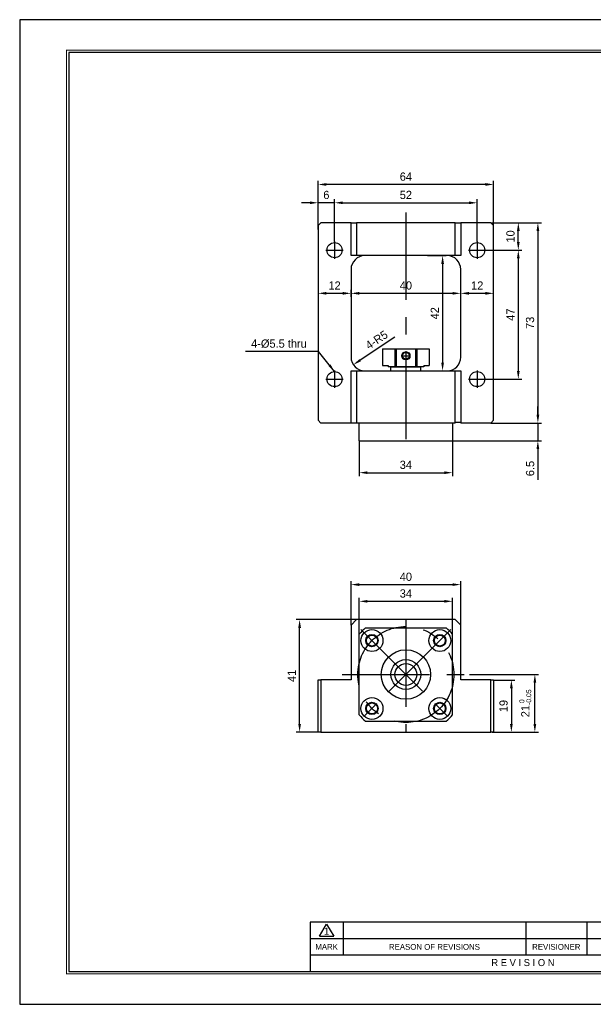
# Model space of a CAD drawing. Header units: millimetres. Extents: x 0 to 508, y 0 to 359.
# Tile 1 of 3: x 0 to 209, y 0 to 359. Entities that reach past the tile are written whole.
import ezdxf
from ezdxf.enums import TextEntityAlignment as Align

# ---------------------------------------------------------------- set-up
doc = ezdxf.new("R2010")
doc.units = ezdxf.units.MM
doc.linetypes.add('CENTER', pattern=[50.8, 31.75, -6.35, 6.35, -6.35])
doc.layers.get('DEFPOINTS').update_dxf_attribs({"linetype": 'CONTINUOUS'})
for name, color, linetype in [('center', 1, 'CENTER'), ('L1', 7, 'CONTINUOUS'), ('OUTLINE', 7, 'CONTINUOUS')]:
    doc.layers.add(name, color=color, linetype=linetype)
doc.dimstyles.get("Standard").update_dxf_attribs({"dimtxt": 3, "dimasz": 3, "dimexe": 1.3, "dimexo": 0, "dimgap": 1.3, "dimtad": 1, "dimdec": 3, "dimzin": 11, "dimdsep": 46, "dimtxsty": 'Standard', "dimcen": 0, "dimclrd": 5, "dimclre": 5, "dimclrt": 3, "dimadec": 0, "dimazin": 0, "dimtfac": 0.6, "dimtdec": 3, "dimtmove": 0, "dimatfit": 3, "dimfxl": 1.25, "dimtolj": 1, "dimtzin": 11, "dimarcsym": 0})

# ---------------------------------------------------------------- blocks, each defined once
blk = doc.blocks.new('표제란')
at = {"layer": 'L1', "color": 0}
for p, q in [((297, 210), (0, 210)), ((0, 210), (0, 0)), ((0, 0), (297, 0))]:
    blk.add_line(p, q, dxfattribs=at)
at = {"layer": 'L1'}
for p, q in [((160, 17.5), (62, 17.5)), ((62, 17.5), (62, 7)), ((64, 14.51), (65.5, 17.1)), ((65.5, 17.1), (67, 14.51)), ((69, 17.5), (69, 10.5)), ((108, 17.5), (108, 10.5)), ((121, 17.5), (121, 10.5)), ((147, 14), (62, 14)), ((64, 14.51), (67, 14.51)), ((147, 10.5), (62, 10.5))]:
    blk.add_line(p, q, dxfattribs=at)
at = {"layer": 'L1', "const_width": 0.25}
blk.add_lwpolyline([(290.5, 6.5), (290.5, 203.5), (10, 203.5), (10, 6.5)], close=True, dxfattribs=at)
at = {"layer": 'L1'}
blk.add_lwpolyline([(290, 7), (290, 203), (10.5, 203), (10.5, 7)], close=True, dxfattribs=at)
for s, height, p in [('1', 1.5, (65.5, 15.61)), ('MARK', 1.25, (65.5, 12.25)), ('REASON OF REVISIONS', 1.25, (88.5, 12.25)), ('REVISIONER', 1.25, (114.5, 12.25)), ('R E V I S I O N', 1.5, (107.38, 8.9))]:
    blk.add_text(s, height=height, dxfattribs=at).set_placement(p, align=Align.MIDDLE_CENTER)
for tag, p in [('필렛', (179.25, 10.9)), ('모따기', (179.25, 8.3))]:
    blk.add_attdef(tag, text='', height=1.15, dxfattribs=at).set_placement(p, align=Align.MIDDLE_LEFT)
at = {"layer": 'OUTLINE', "ltscale": 0.5}
for tag, p, height in [('TITLE', (237.17, 24.41), 2.5), ('도번', (251.18, 15.64), 2.5), ('SCALE', (253.78, 9.55), 1.2), ('DATE', (277.02, 9.51), 1.2)]:
    blk.add_attdef(tag, p, '', height=height, dxfattribs=at)
blk = doc.blocks.new('*D21')
at = {"layer": 'DEFPOINTS', "color": 0, "ltscale": 0.5}
for p in [(123.82, 205.37), (157.82, 205.37), (157.82, 193.77)]:
    blk.add_point(p, dxfattribs=at)
at = {"layer": 'OUTLINE', "color": 5, "lineweight": -2, "ltscale": 0.5}
for p, q in [((123.82, 205.37), (123.82, 192.47)), ((157.82, 205.37), (157.82, 192.47)), ((126.82, 193.77), (154.82, 193.77))]:
    blk.add_line(p, q, dxfattribs=at)
at = {"layer": 'OUTLINE', "color": 5, "ltscale": 0.5}
for points in [[(126.82, 194.27), (126.82, 193.27), (123.82, 193.77)], [(154.82, 194.27), (154.82, 193.27), (157.82, 193.77)]]:
    blk.add_solid(points, dxfattribs=at)
at = {"layer": 'OUTLINE', "color": 3, "ltscale": 0.5, "insert": (140.82, 196.61), "char_height": 3, "attachment_point": 5}
blk.add_mtext('\\A1;34', dxfattribs=at)
blk = doc.blocks.new('*D22')
at = {"layer": 'DEFPOINTS', "color": 0, "ltscale": 0.5}
for p in [(171.82, 211.87), (157.82, 205.37), (188.95, 205.37)]:
    blk.add_point(p, dxfattribs=at)
at = {"layer": 'OUTLINE', "color": 5, "lineweight": -2, "ltscale": 0.5}
for p, q in [((188.95, 214.87), (188.95, 217.87)), ((171.82, 211.87), (190.25, 211.87)), ((188.95, 211.87), (188.95, 205.37)), ((157.82, 205.37), (190.25, 205.37)), ((188.95, 202.37), (188.95, 191.2))]:
    blk.add_line(p, q, dxfattribs=at)
at = {"layer": 'OUTLINE', "color": 5, "ltscale": 0.5}
for points in [[(188.45, 214.87), (189.45, 214.87), (188.95, 211.87)], [(188.45, 202.37), (189.45, 202.37), (188.95, 205.37)]]:
    blk.add_solid(points, dxfattribs=at)
at = {"layer": 'OUTLINE', "color": 3, "ltscale": 0.5, "insert": (186.12, 195.28), "char_height": 3, "attachment_point": 5, "rotation": 90}
blk.add_mtext('\\A1;6.5', dxfattribs=at)
blk = doc.blocks.new('*D23')
at = {"layer": 'DEFPOINTS', "color": 0, "ltscale": 0.5}
for p in [(168.32, 274.87), (169.98, 227.87), (181.82, 227.87)]:
    blk.add_point(p, dxfattribs=at)
at = {"layer": 'OUTLINE', "color": 5, "lineweight": -2, "ltscale": 0.5}
for p, q in [((168.32, 274.87), (183.12, 274.87)), ((181.82, 271.87), (181.82, 230.87)), ((169.98, 227.87), (183.12, 227.87))]:
    blk.add_line(p, q, dxfattribs=at)
at = {"layer": 'OUTLINE', "color": 5, "ltscale": 0.5}
for points in [[(181.32, 271.87), (182.32, 271.87), (181.82, 274.87)], [(181.32, 230.87), (182.32, 230.87), (181.82, 227.87)]]:
    blk.add_solid(points, dxfattribs=at)
at = {"layer": 'OUTLINE', "color": 3, "ltscale": 0.5, "insert": (178.98, 251.37), "char_height": 3, "attachment_point": 5, "rotation": 90}
blk.add_mtext('\\A1;47', dxfattribs=at)
blk = doc.blocks.new('*D24')
at = {"layer": 'DEFPOINTS', "color": 0, "ltscale": 0.5}
for p in [(171.82, 284.87), (181.82, 284.87), (170.95, 274.87)]:
    blk.add_point(p, dxfattribs=at)
at = {"layer": 'OUTLINE', "color": 5, "lineweight": -2, "ltscale": 0.5}
for p, q in [((171.82, 284.87), (183.12, 284.87)), ((181.82, 277.87), (181.82, 281.87)), ((170.95, 274.87), (183.12, 274.87))]:
    blk.add_line(p, q, dxfattribs=at)
at = {"layer": 'OUTLINE', "color": 5, "ltscale": 0.5}
for points in [[(181.32, 281.87), (182.32, 281.87), (181.82, 284.87)], [(181.32, 277.87), (182.32, 277.87), (181.82, 274.87)]]:
    blk.add_solid(points, dxfattribs=at)
at = {"layer": 'OUTLINE', "color": 3, "ltscale": 0.5, "insert": (178.98, 279.87), "char_height": 3, "attachment_point": 5, "rotation": 90}
blk.add_mtext('\\A1;10', dxfattribs=at)
blk = doc.blocks.new('*D25')
at = {"layer": 'DEFPOINTS', "color": 0, "ltscale": 0.5}
for p in [(171.82, 284.87), (171.82, 211.87), (188.95, 211.87)]:
    blk.add_point(p, dxfattribs=at)
at = {"layer": 'OUTLINE', "color": 5, "lineweight": -2, "ltscale": 0.5}
for p, q in [((171.82, 284.87), (190.25, 284.87)), ((188.95, 281.87), (188.95, 214.87)), ((171.82, 211.87), (190.25, 211.87))]:
    blk.add_line(p, q, dxfattribs=at)
at = {"layer": 'OUTLINE', "color": 5, "ltscale": 0.5}
for points in [[(188.45, 281.87), (189.45, 281.87), (188.95, 284.87)], [(188.45, 214.87), (189.45, 214.87), (188.95, 211.87)]]:
    blk.add_solid(points, dxfattribs=at)
at = {"layer": 'OUTLINE', "color": 3, "ltscale": 0.5, "insert": (186.11, 248.37), "char_height": 3, "attachment_point": 5, "rotation": 90}
blk.add_mtext('\\A1;73', dxfattribs=at)
blk = doc.blocks.new('*D26')
at = {"layer": 'DEFPOINTS', "color": 0, "ltscale": 0.5}
for p in [(108.82, 292.14), (108.82, 282.46), (114.82, 278.03)]:
    blk.add_point(p, dxfattribs=at)
at = {"layer": 'OUTLINE', "color": 5, "lineweight": -2, "ltscale": 0.5}
for p, q in [((105.82, 292.14), (102.82, 292.14)), ((108.82, 282.46), (108.82, 293.44)), ((114.82, 292.14), (108.82, 292.14)), ((114.82, 278.03), (114.82, 293.44)), ((117.82, 292.14), (120.82, 292.14))]:
    blk.add_line(p, q, dxfattribs=at)
at = {"layer": 'OUTLINE', "color": 5, "ltscale": 0.5}
for points in [[(105.82, 292.64), (105.82, 291.64), (108.82, 292.14)], [(117.82, 292.64), (117.82, 291.64), (114.82, 292.14)]]:
    blk.add_solid(points, dxfattribs=at)
at = {"layer": 'OUTLINE', "color": 3, "ltscale": 0.5, "insert": (111.82, 294.98), "char_height": 3, "attachment_point": 5}
blk.add_mtext('\\A1;6', dxfattribs=at)
blk = doc.blocks.new('*D27')
at = {"layer": 'DEFPOINTS', "color": 0, "ltscale": 0.5}
for p in [(166.82, 292.14), (114.82, 278.03), (166.82, 278.03)]:
    blk.add_point(p, dxfattribs=at)
at = {"layer": 'OUTLINE', "color": 5, "lineweight": -2, "ltscale": 0.5}
for p, q in [((114.82, 278.03), (114.82, 293.44)), ((117.82, 292.14), (163.82, 292.14)), ((166.82, 278.03), (166.82, 293.44))]:
    blk.add_line(p, q, dxfattribs=at)
at = {"layer": 'OUTLINE', "color": 5, "ltscale": 0.5}
for points in [[(117.82, 292.64), (117.82, 291.64), (114.82, 292.14)], [(163.82, 292.64), (163.82, 291.64), (166.82, 292.14)]]:
    blk.add_solid(points, dxfattribs=at)
at = {"layer": 'OUTLINE', "color": 3, "ltscale": 0.5, "insert": (140.82, 294.98), "char_height": 3, "attachment_point": 5}
blk.add_mtext('\\A1;52', dxfattribs=at)
blk = doc.blocks.new('*D28')
at = {"layer": 'DEFPOINTS', "color": 0, "ltscale": 0.5}
for p in [(108.82, 298.82), (172.82, 283.87), (108.82, 282.46)]:
    blk.add_point(p, dxfattribs=at)
at = {"layer": 'OUTLINE', "color": 5, "lineweight": -2, "ltscale": 0.5}
for p, q in [((108.82, 282.46), (108.82, 300.12)), ((169.82, 298.82), (111.82, 298.82)), ((172.82, 283.87), (172.82, 300.12))]:
    blk.add_line(p, q, dxfattribs=at)
at = {"layer": 'OUTLINE', "color": 5, "ltscale": 0.5}
for points in [[(111.82, 299.32), (111.82, 298.32), (108.82, 298.82)], [(169.82, 299.32), (169.82, 298.32), (172.82, 298.82)]]:
    blk.add_solid(points, dxfattribs=at)
at = {"layer": 'OUTLINE', "color": 3, "ltscale": 0.5, "insert": (140.82, 301.66), "char_height": 3, "attachment_point": 5}
blk.add_mtext('\\A1;64', dxfattribs=at)
blk = doc.blocks.new('*D29')
at = {"layer": 'DEFPOINTS', "color": 0, "ltscale": 0.5}
for p in [(108.82, 261.23), (120.82, 260.66), (120.82, 259.14)]:
    blk.add_point(p, dxfattribs=at)
at = {"layer": 'OUTLINE', "color": 5, "lineweight": -2, "ltscale": 0.5}
for p, q in [((108.82, 261.23), (108.82, 257.84)), ((111.82, 259.14), (117.82, 259.14)), ((120.82, 260.66), (120.82, 257.84))]:
    blk.add_line(p, q, dxfattribs=at)
at = {"layer": 'OUTLINE', "color": 5, "ltscale": 0.5}
for points in [[(111.82, 259.64), (111.82, 258.64), (108.82, 259.14)], [(117.82, 259.64), (117.82, 258.64), (120.82, 259.14)]]:
    blk.add_solid(points, dxfattribs=at)
at = {"layer": 'OUTLINE', "color": 3, "ltscale": 0.5, "insert": (114.82, 261.98), "char_height": 3, "attachment_point": 5}
blk.add_mtext('\\A1;12', dxfattribs=at)
blk = doc.blocks.new('*D30')
at = {"layer": 'DEFPOINTS', "color": 0, "ltscale": 0.5}
for p in [(160.82, 259.14), (160.82, 258.66), (120.82, 257.84)]:
    blk.add_point(p, dxfattribs=at)
at = {"layer": 'OUTLINE', "color": 5, "lineweight": -2, "ltscale": 0.5}
for p, q in [((120.82, 257.84), (120.82, 260.44)), ((123.82, 259.14), (157.82, 259.14)), ((160.82, 258.66), (160.82, 260.44))]:
    blk.add_line(p, q, dxfattribs=at)
at = {"layer": 'OUTLINE', "color": 5, "ltscale": 0.5}
for points in [[(123.82, 259.64), (123.82, 258.64), (120.82, 259.14)], [(157.82, 259.64), (157.82, 258.64), (160.82, 259.14)]]:
    blk.add_solid(points, dxfattribs=at)
at = {"layer": 'OUTLINE', "color": 3, "ltscale": 0.5, "insert": (140.82, 261.98), "char_height": 3, "attachment_point": 5}
blk.add_mtext('\\A1;40', dxfattribs=at)
blk = doc.blocks.new('*D31')
at = {"layer": 'DEFPOINTS', "color": 0, "ltscale": 0.5}
for p in [(172.82, 259.14), (160.82, 256.57), (172.82, 257.83)]:
    blk.add_point(p, dxfattribs=at)
at = {"layer": 'OUTLINE', "color": 5, "lineweight": -2, "ltscale": 0.5}
for p, q in [((160.82, 256.57), (160.82, 260.44)), ((163.82, 259.14), (169.82, 259.14)), ((172.82, 257.83), (172.82, 260.44))]:
    blk.add_line(p, q, dxfattribs=at)
at = {"layer": 'OUTLINE', "color": 5, "ltscale": 0.5}
for points in [[(163.82, 259.64), (163.82, 258.64), (160.82, 259.14)], [(169.82, 259.64), (169.82, 258.64), (172.82, 259.14)]]:
    blk.add_solid(points, dxfattribs=at)
at = {"layer": 'OUTLINE', "color": 3, "ltscale": 0.5, "insert": (166.82, 261.98), "char_height": 3, "attachment_point": 5}
blk.add_mtext('\\A1;12', dxfattribs=at)
blk = doc.blocks.new('*D32')
at = {"layer": 'DEFPOINTS', "color": 0, "ltscale": 0.5}
for p in [(148.66, 272.87), (152.71, 230.87), (154.21, 230.87)]:
    blk.add_point(p, dxfattribs=at)
at = {"layer": 'OUTLINE', "color": 5, "lineweight": -2, "ltscale": 0.5}
for p, q in [((148.66, 272.87), (155.51, 272.87)), ((154.21, 269.87), (154.21, 233.87)), ((152.71, 230.87), (155.51, 230.87))]:
    blk.add_line(p, q, dxfattribs=at)
at = {"layer": 'OUTLINE', "color": 5, "ltscale": 0.5}
for points in [[(153.71, 269.87), (154.71, 269.87), (154.21, 272.87)], [(153.71, 233.87), (154.71, 233.87), (154.21, 230.87)]]:
    blk.add_solid(points, dxfattribs=at)
at = {"layer": 'OUTLINE', "color": 3, "ltscale": 0.5, "insert": (151.37, 251.87), "char_height": 3, "attachment_point": 5, "rotation": 90}
blk.add_mtext('\\A1;42', dxfattribs=at)
blk = doc.blocks.new('*D33')
at = {"layer": 'DEFPOINTS', "color": 0, "ltscale": 0.5}
for p in [(125.82, 235.87), (121.66, 233.1)]:
    blk.add_point(p, dxfattribs=at)
at = {"layer": 'OUTLINE', "color": 5, "lineweight": -2, "ltscale": 0.5}
blk.add_line((136.79, 243.16), (124.16, 234.76), dxfattribs=at)
at = {"layer": 'OUTLINE', "color": 5, "ltscale": 0.5}
blk.add_solid([(123.88, 235.18), (124.43, 234.35), (121.66, 233.1)], dxfattribs=at)
at = {"layer": 'OUTLINE', "color": 3, "ltscale": 0.5, "insert": (130.15, 242.16), "char_height": 3, "attachment_point": 5, "rotation": 33.606}
blk.add_mtext('\\A1;4-R5', dxfattribs=at)
blk = doc.blocks.new('*D34')
at = {"layer": 'DEFPOINTS', "color": 0, "ltscale": 0.5}
for p in [(157.82, 146.88), (123.82, 134.94), (157.82, 134.94)]:
    blk.add_point(p, dxfattribs=at)
at = {"layer": 'OUTLINE', "color": 5, "lineweight": -2, "ltscale": 0.5}
for p, q in [((123.82, 134.94), (123.82, 148.18)), ((157.82, 134.94), (157.82, 148.18)), ((126.82, 146.88), (154.82, 146.88))]:
    blk.add_line(p, q, dxfattribs=at)
at = {"layer": 'OUTLINE', "color": 5, "ltscale": 0.5}
for points in [[(126.82, 147.38), (126.82, 146.38), (123.82, 146.88)], [(154.82, 147.38), (154.82, 146.38), (157.82, 146.88)]]:
    blk.add_solid(points, dxfattribs=at)
at = {"layer": 'OUTLINE', "color": 3, "ltscale": 0.5, "insert": (140.82, 149.72), "char_height": 3, "attachment_point": 5}
blk.add_mtext('\\A1;34', dxfattribs=at)
blk = doc.blocks.new('*D35')
at = {"layer": 'DEFPOINTS', "color": 0, "ltscale": 0.5}
for p in [(160.82, 152.97), (120.82, 138.2), (160.82, 138.2)]:
    blk.add_point(p, dxfattribs=at)
at = {"layer": 'OUTLINE', "color": 5, "lineweight": -2, "ltscale": 0.5}
for p, q in [((120.82, 138.2), (120.82, 154.27)), ((123.82, 152.97), (157.82, 152.97)), ((160.82, 138.2), (160.82, 154.27))]:
    blk.add_line(p, q, dxfattribs=at)
at = {"layer": 'OUTLINE', "color": 5, "ltscale": 0.5}
for points in [[(123.82, 153.47), (123.82, 152.47), (120.82, 152.97)], [(157.82, 153.47), (157.82, 152.47), (160.82, 152.97)]]:
    blk.add_solid(points, dxfattribs=at)
at = {"layer": 'OUTLINE', "color": 3, "ltscale": 0.5, "insert": (140.82, 155.81), "char_height": 3, "attachment_point": 5}
blk.add_mtext('\\A1;40', dxfattribs=at)
blk = doc.blocks.new('*D36')
at = {"layer": 'DEFPOINTS', "color": 0, "ltscale": 0.5}
for p in [(102.07, 140.2), (123.82, 140.2), (108.82, 99.2)]:
    blk.add_point(p, dxfattribs=at)
at = {"layer": 'OUTLINE', "color": 5, "lineweight": -2, "ltscale": 0.5}
for p, q in [((123.82, 140.2), (100.77, 140.2)), ((102.07, 102.2), (102.07, 137.2)), ((108.82, 99.2), (100.77, 99.2))]:
    blk.add_line(p, q, dxfattribs=at)
at = {"layer": 'OUTLINE', "color": 5, "ltscale": 0.5}
for points in [[(101.57, 137.2), (102.57, 137.2), (102.07, 140.2)], [(101.57, 102.2), (102.57, 102.2), (102.07, 99.2)]]:
    blk.add_solid(points, dxfattribs=at)
at = {"layer": 'OUTLINE', "color": 3, "ltscale": 0.5, "insert": (99.23, 119.7), "char_height": 3, "attachment_point": 5, "rotation": 90}
blk.add_mtext('\\A1;41', dxfattribs=at)
blk = doc.blocks.new('*D37')
at = {"layer": 'DEFPOINTS', "color": 0, "ltscale": 0.5}
for p in [(172.82, 118.2), (172.32, 99.2), (179.29, 99.2)]:
    blk.add_point(p, dxfattribs=at)
at = {"layer": 'OUTLINE', "color": 5, "lineweight": -2, "ltscale": 0.5}
for p, q in [((172.82, 118.2), (180.59, 118.2)), ((179.29, 115.2), (179.29, 102.2)), ((172.32, 99.2), (180.59, 99.2))]:
    blk.add_line(p, q, dxfattribs=at)
at = {"layer": 'OUTLINE', "color": 5, "ltscale": 0.5}
for points in [[(178.79, 115.2), (179.79, 115.2), (179.29, 118.2)], [(178.79, 102.2), (179.79, 102.2), (179.29, 99.2)]]:
    blk.add_solid(points, dxfattribs=at)
at = {"layer": 'OUTLINE', "color": 3, "ltscale": 0.5, "insert": (176.45, 108.7), "char_height": 3, "attachment_point": 5, "rotation": 90}
blk.add_mtext('\\A1;19', dxfattribs=at)
blk = doc.blocks.new('*D38')
at = {"layer": 'DEFPOINTS', "color": 0, "ltscale": 0.5}
for p in [(164, 120.2), (187.85, 120.2), (172.82, 99.2)]:
    blk.add_point(p, dxfattribs=at)
at = {"layer": 'OUTLINE', "color": 5, "lineweight": -2, "ltscale": 0.5}
for p, q in [((164, 120.2), (189.15, 120.2)), ((187.85, 102.2), (187.85, 117.2)), ((172.82, 99.2), (189.15, 99.2))]:
    blk.add_line(p, q, dxfattribs=at)
at = {"layer": 'OUTLINE', "color": 5, "ltscale": 0.5}
for points in [[(187.35, 117.2), (188.35, 117.2), (187.85, 120.2)], [(187.35, 102.2), (188.35, 102.2), (187.85, 99.2)]]:
    blk.add_solid(points, dxfattribs=at)
at = {"layer": 'OUTLINE', "color": 3, "ltscale": 0.5, "insert": (184.37, 109.7), "char_height": 3, "attachment_point": 5, "rotation": 90}
blk.add_mtext('\\A1;21{\\H1.800000;\\S 0^ -0.05;}', dxfattribs=at)

msp = doc.modelspace()

# ---------------------------------------------------------------- linework, layer by layer
at = {"layer": 'center'}
for p, q in [((140.8213, 288.5778), (140.8213, 201.7814)), ((140.8213, 140.2043), (140.8213, 99.2043)), ((157.2095, 136.5925), (124.433, 103.816)), ((124.4331, 136.5926), (157.2096, 103.8161)), ((117.6448, 120.2042), (163.9977, 120.2042))]:
    msp.add_line(p, q, dxfattribs=at)
at = {"layer": 'center', "ltscale": 0.5}
for p, q in [((114.8213, 278.0318), (114.8213, 271.7068)), ((166.8213, 278.0318), (166.8213, 271.7068)), ((111.6588, 274.8693), (117.9838, 274.8693)), ((163.6588, 274.8693), (169.9838, 274.8693)), ((140.8213, 238.0943), (140.8213, 234.6443)), ((139.0963, 236.3693), (142.5463, 236.3693)), ((114.8213, 231.0318), (114.8213, 224.7068)), ((166.8213, 231.0318), (166.8213, 224.7068)), ((111.6588, 227.8693), (117.9838, 227.8693)), ((163.6588, 227.8693), (169.9838, 227.8693))]:
    msp.add_line(p, q, dxfattribs=at)
at = {"layer": 'center'}
msp.add_circle((140.8213, 120.2042), 17.4999, dxfattribs=at)
at = {"layer": 'OUTLINE'}
for p, q in [((109.8213, 284.8693), (108.8213, 283.8693)), ((108.8213, 283.8693), (108.8213, 212.8693)), ((120.8213, 284.8693), (109.8213, 284.8693)), ((120.8213, 272.8693), (120.8213, 284.8693)), ((120.8213, 284.8693), (122.8213, 284.8693)), ((122.8213, 284.8693), (122.8213, 272.8693)), ((158.8213, 284.8693), (122.8213, 284.8693)), ((158.8213, 272.8693), (158.8213, 284.8693)), ((158.8213, 284.8693), (160.8213, 284.8693)), ((160.8213, 284.8693), (160.8213, 272.8693)), ((171.8213, 284.8693), (160.8213, 284.8693)), ((172.8213, 283.8693), (171.8213, 284.8693)), ((172.8213, 212.8693), (172.8213, 283.8693)), ((122.8213, 272.8693), (120.8213, 272.8693)), ((158.8213, 272.8693), (122.8213, 272.8693)), ((160.8213, 272.8693), (158.8213, 272.8693)), ((120.8213, 267.8693), (120.8213, 235.8693)), ((160.8213, 235.8693), (160.8213, 267.8693)), ((132.3213, 238.8693), (132.3213, 232.8693)), ((132.3213, 238.8693), (149.3213, 238.8693)), ((132.3213, 238.8693), (149.3213, 238.8693)), ((136.8213, 238.8693), (136.8213, 232.3693)), ((137.3213, 238.8693), (137.3213, 232.3693)), ((144.3213, 238.8693), (144.3213, 232.3693)), ((144.8213, 238.8693), (144.8213, 232.3693)), ((149.3213, 238.8693), (149.3213, 232.8693)), ((120.8213, 211.8693), (120.8213, 230.8693)), ((120.8213, 230.8693), (122.8213, 230.8693)), ((122.8213, 230.8693), (122.8213, 211.8693)), ((122.8213, 230.8693), (158.8213, 230.8693)), ((132.3213, 232.8693), (134.3213, 232.8693)), ((134.3213, 232.8693), (134.3213, 232.3693)), ((147.3213, 232.3693), (134.3213, 232.3693)), ((135.3713, 232.3693), (146.2713, 232.3693)), ((135.3713, 230.8693), (135.3713, 232.3693)), ((144.8213, 232.3693), (146.2713, 232.3693)), ((146.2713, 230.8693), (146.2713, 232.3693)), ((147.3213, 232.8693), (147.3213, 232.3693)), ((147.3213, 232.8693), (149.3213, 232.8693)), ((158.8213, 211.8693), (158.8213, 230.8693)), ((158.8213, 230.8693), (160.8213, 230.8693)), ((160.8213, 230.8693), (160.8213, 211.8693)), ((108.8213, 212.8693), (109.8213, 211.8693)), ((120.8213, 211.8693), (109.8213, 211.8693)), ((122.8213, 211.8693), (120.8213, 211.8693)), ((158.8213, 211.8693), (122.8213, 211.8693)), ((123.8214, 205.3693), (123.8214, 211.8693)), ((157.8214, 211.8693), (157.8214, 205.3693)), ((160.8213, 212.0693), (158.8213, 212.0693)), ((171.8213, 211.8693), (160.8213, 211.8693)), ((171.8213, 211.8693), (172.8213, 212.8693)), ((123.8214, 205.3693), (157.8214, 205.3693)), ((122.8213, 140.2043), (120.8213, 138.2043)), ((158.8213, 140.2043), (122.8213, 140.2043)), ((160.8213, 138.2043), (158.8213, 140.2043)), ((120.8213, 138.2043), (120.8213, 118.2043)), ((126.0819, 137.2042), (155.5607, 137.2042)), ((160.8213, 118.2043), (160.8213, 138.2043)), ((123.8213, 105.4648), (123.8213, 134.9436)), ((157.8213, 105.4648), (157.8213, 134.9436)), ((108.8213, 99.2043), (108.8213, 118.2043)), ((108.8213, 118.2043), (109.8213, 118.2043)), ((109.8213, 118.2043), (109.8213, 99.2043)), ((120.8213, 118.2043), (109.8213, 118.2043)), ((171.8213, 118.2043), (160.8213, 118.2043)), ((171.8213, 99.2043), (171.8213, 118.2043)), ((171.8213, 118.2043), (172.8213, 118.2043)), ((172.8213, 118.2043), (172.8213, 99.2043)), ((126.0819, 103.2042), (155.5607, 103.2042)), ((109.8213, 99.2043), (108.8213, 99.2043)), ((109.8213, 99.2043), (171.8213, 99.2043)), ((172.8213, 99.2043), (171.8213, 99.2043))]:
    msp.add_line(p, q, dxfattribs=at)
for centre, radius in [((114.8213, 274.8693), 2.75), ((166.8213, 274.8693), 2.75), ((140.8213, 236.3693), 1.25), ((114.8213, 227.8693), 2.75), ((166.8213, 227.8693), 2.75), ((128.4469, 132.5788), 4), ((153.1958, 132.5788), 4), ((128.4469, 132.5788), 2.25), ((128.447, 132.5787), 2), ((153.1958, 132.5788), 2.25), ((153.1957, 132.5787), 2), ((140.8213, 120.2043), 9), ((140.8213, 120.2042), 9), ((140.8213, 120.2043), 5.45), ((140.8213, 120.2043), 4), ((128.447, 107.8299), 4), ((153.1957, 107.8299), 4), ((128.447, 107.8299), 2.25), ((128.447, 107.8299), 2), ((153.1957, 107.8299), 2.25), ((153.1957, 107.8299), 2)]:
    msp.add_circle(centre, radius, dxfattribs=at)
at = {"layer": 'OUTLINE', "color": 5}
msp.add_circle((140.8213, 236.3693), 1.5, dxfattribs=at)
at = {"layer": 'OUTLINE'}
for centre, radius, start, end in [((125.8213, 267.8693), 5, 90, 180), ((155.8213, 267.8693), 5, 0, 90), ((125.8213, 235.8693), 5, 180, 270), ((155.8213, 235.8693), 5, 270, 0), ((140.8213, 120.2042), 22.5, 130.926063, 139.073937), ((140.8213, 120.2042), 22.5, 40.926063, 49.073937), ((140.8213, 120.2042), 22.5, 220.926063, 229.073937), ((140.8213, 120.2042), 22.5, 310.926063, 319.073937)]:
    msp.add_arc(centre, radius, start, end, dxfattribs=at)

# ---------------------------------------------------------------- block references
at = {"layer": 'OUTLINE', "xscale": 1.7089192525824, "yscale": 1.7089192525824, "zscale": 1.7089192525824}
msp.add_blockref('표제란', (0, 0), dxfattribs=at)

# ---------------------------------------------------------------- texts
at = {"layer": 'OUTLINE', "color": 3, "ltscale": 0.5, "insert": (104.682, 239.2003), "char_height": 3, "attachment_point": 9}
msp.add_mtext('\\A1;4-%%c5.5 thru', dxfattribs=at)

# ---------------------------------------------------------------- dimensions: what is measured, and where the dimension line sits
at = {"layer": 'OUTLINE', "ltscale": 0.5}
for base, p1, p2, picture, middle in [((108.8213, 298.8152), (172.8213, 283.8693), (108.8213, 282.4607), '*D28', (140.8213, 301.6552)), ((108.8213, 292.1443), (114.8213, 278.0318), (108.8213, 282.4607), '*D26', (111.8213, 294.9823)), ((166.8213, 292.1443), (114.8213, 278.0318), (166.8213, 278.0318), '*D27', (140.8213, 294.9823)), ((120.8213, 259.1389), (108.8213, 261.2261), (120.8213, 260.6569), '*D29', (114.8213, 261.9809)), ((160.8213, 259.1389), (120.8213, 257.8389), (160.8213, 258.6646), '*D30', (140.8213, 261.9789)), ((172.8213, 259.1389), (160.8213, 256.5747), (172.8213, 257.8326), '*D31', (166.8213, 261.9809)), ((157.8214, 193.7735), (123.8214, 205.3693), (157.8214, 205.3693), '*D21', (140.8214, 196.6135)), ((160.8213, 152.9742), (120.8213, 138.2043), (160.8213, 138.2043), '*D35', (140.8213, 155.8141)), ((157.8213, 146.8752), (123.8213, 134.9436), (157.8213, 134.9436), '*D34', (140.8213, 149.7151))]:
    dim = msp.add_linear_dim(base=base, p1=p1, p2=p2, dimstyle='Standard', dxfattribs=at)
    dim.commit()
    dim.dimension.update_dxf_attribs({"geometry": picture, "text_midpoint": middle})
for base, p1, p2, picture, middle in [((181.8248, 284.8693), (170.9504, 274.8693), (171.8213, 284.8693), '*D24', (178.9829, 279.8693)), ((188.9548, 211.8693), (171.8213, 284.8693), (171.8213, 211.8693), '*D25', (186.1149, 248.3693)), ((154.2111, 230.8693), (148.6554, 272.8693), (152.7096, 230.8693), '*D32', (151.3712, 251.8693)), ((181.8248, 227.8693), (168.3222, 274.8693), (169.9838, 227.8693), '*D23', (178.9829, 251.3693)), ((188.9548, 205.3693), (171.8213, 211.8693), (157.8214, 205.3693), '*D22', (186.1169, 195.285)), ((102.0679, 140.2043), (108.8213, 99.2043), (123.8213, 140.2043), '*D36', (99.2259, 119.7043)), ((179.2899, 99.2043), (172.8213, 118.2043), (172.3213, 99.2043), '*D37', (176.4479, 108.7043))]:
    dim = msp.add_linear_dim(base=base, p1=p1, p2=p2, angle=90, dimstyle='Standard', dxfattribs=at)
    dim.commit()
    dim.dimension.update_dxf_attribs({"geometry": picture, "text_midpoint": middle})
dim = msp.add_radius_dim(center=(125.8213, 235.8693), mpoint=(121.657, 233.1019), text='4-<>', dimstyle='Standard', dxfattribs=at)
dim.commit()
dim.dimension.update_dxf_attribs({"geometry": '*D33', "text_midpoint": (131.7244, 239.7921), "dimtype": 164})
dim = msp.add_linear_dim(base=(187.8522, 120.2042), p1=(172.8213, 99.2043), p2=(163.9977, 120.2042), angle=90, dimstyle='Standard', override={"dimgap": 1.3, "dimtol": 1, "dimlim": 0, "dimtm": 0.05}, dxfattribs=at)
dim.commit()
dim.dimension.update_dxf_attribs({"geometry": '*D38', "text_midpoint": (184.3687, 109.7043)})

# ---------------------------------------------------------------- leaders
at = {"layer": 'OUTLINE', "ltscale": 0.5, "annotation_type": 0, "has_hookline": 1, "hookline_direction": 1, "text_width": 22.3782}
msp.add_leader([(114.8213, 230.6193), (108.982, 237.9003), (105.982, 237.9003)], dimstyle='Standard', dxfattribs=at)

doc.saveas('drawing.dxf')
